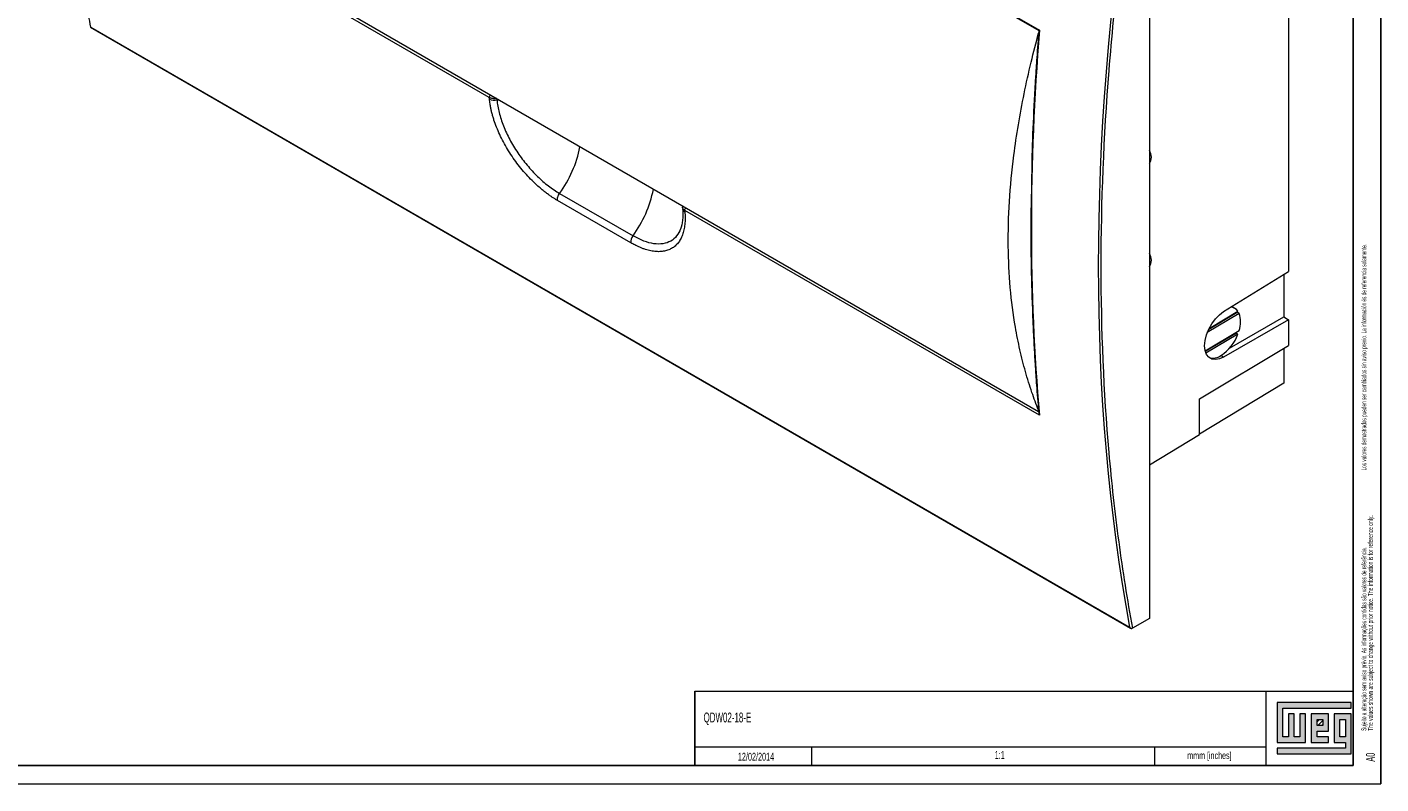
# Model space of a CAD drawing. Header units: millimetres. Extents: x 0 to 1189, y 0 to 841.
# Tile 4 of 6: x 824 to 1189, y 0 to 204. Entities that reach past the tile are written whole.
import ezdxf

# ---------------------------------------------------------------- set-up
doc = ezdxf.new("R2010")
doc.units = ezdxf.units.MM
doc.layers.add('FORMATO', color=7, linetype='Continuous')
doc.layers.add('LEGENDA', color=7, linetype='Continuous')
doc.styles.add('SLDTEXTSTYLE1', font='TXT', dxfattribs={"width": 0.605})
doc.styles.add('SLDTEXTSTYLE2', font='TXT', dxfattribs={"width": 0.569583})

# ---------------------------------------------------------------- blocks, each defined once
blk = doc.blocks.new('SW_NOTE_0')
at = {"color": 0, "linetype": 'Continuous', "lineweight": 0, "attachment_point": 1, "rotation": 90}
for s, insert, char_height, style in [('Sujeito a alteração sem aviso prévio. As informações contidas são valores de referência.                                                           Los valores demostrados pueden ser cambiados sin aviso previo. La información és de referencia solamente.', (-1.71, 0), 1.32292, 'SLDTEXTSTYLE2'), ('The values shown are subject to change without prior notice. The information is for reference only.', (0.06, 0), 1.3229, 'SLDTEXTSTYLE1')]:
    blk.add_mtext(s, dxfattribs=dict(at, insert=insert, char_height=char_height, style=style))

msp = doc.modelspace()

# ---------------------------------------------------------------- hatches: boundary and pattern name
at = {"linetype": 'Continuous'}
msp.add_hatch(color=7, dxfattribs=at).paths.add_polyline_path([(1160.99, 21.93), (1160.99, 11.15), (1168.69, 11.15), (1168.69, 18.85), (1167.15, 18.85), (1167.15, 12.69), (1165.61, 12.69), (1165.61, 18.85), (1164.07, 18.85), (1164.07, 12.69), (1162.53, 12.69), (1162.53, 20.39), (1181.01, 20.39), (1181.01, 21.93)], flags=0)
h = msp.add_hatch(color=7, dxfattribs=at)
h.paths.add_polyline_path([(1160.99, 8.07), (1181.01, 8.07), (1181.01, 18.85), (1176.39, 18.85), (1176.39, 11.15), (1179.47, 11.15), (1179.47, 9.61), (1160.99, 9.61)], flags=0)
h.paths.add_polyline_path([(1177.93, 17.31), (1179.47, 17.31), (1179.47, 12.69), (1177.93, 12.69)], flags=0)
h = msp.add_hatch(color=7, dxfattribs=at)
h.paths.add_polyline_path([(1174.85, 12.69), (1171.77, 12.69), (1171.77, 14.23), (1174.85, 14.23), (1174.85, 18.85), (1170.23, 18.85), (1170.23, 11.15), (1174.85, 11.15)], flags=0)
h.paths.add_polyline_path([(1173.31, 15.77), (1171.77, 15.77), (1171.77, 17.31), (1173.31, 17.31)], flags=0)
h = msp.add_hatch(dxfattribs=at)
h.set_pattern_fill('ANSI31', color=8, scale=0.25, style=0)
h.paths.add_polyline_path([(1173.31, 15.77), (1171.77, 15.77), (1171.77, 17.31), (1173.31, 17.31)], flags=0)

# ---------------------------------------------------------------- linework, layer by layer
at = {"color": 7, "linetype": 'Continuous', "lineweight": 15}
for p, q in [((852.98, 343.91), (1096.93, 203.08)), ((853.35, 343.49), (1096.76, 202.97)), ((1126.58, 249.55), (1126.58, 44.6)), ((948.61, 184.93), (852.98, 240.13)), ((1096.72, 100.23), (853.65, 240.56)), ((1164.05, 226.32), (1164.05, 138.04)), ((841.1, 203.86), (1121.51, 41.98)), ((841.2, 203.9), (1121.22, 42.25)), ((986.78, 145.77), (966.98, 157.2)), ((967.56, 159.08), (987.36, 147.65)), ((1000.71, 155.34), (1000.75, 154.88)), ((1096.93, 99.3), (1001.3, 154.51)), ((1146.59, 127.24), (1164.05, 138.04)), ((1162.78, 137.26), (1162.78, 125.81)), ((1149.61, 128.12), (1149.03, 128.44)), ((1150.79, 126.75), (1142.19, 121.61)), ((1142.58, 122.51), (1150.22, 127.07)), ((1142.69, 122.72), (1150.45, 127.36)), ((1164.05, 125.07), (1146.59, 114.99)), ((1148.22, 117.4), (1162.78, 125.81)), ((1150.79, 126.75), (1150.22, 127.07)), ((1162.78, 125.81), (1164.05, 125.07)), ((1164.05, 125.07), (1164.05, 118.09)), ((1141.62, 116.69), (1150.79, 122.18)), ((1141.65, 116.56), (1149.88, 121.48)), ((1150.45, 121.16), (1141.84, 116.01)), ((1150.45, 121.16), (1149.88, 121.48)), ((1140.09, 103.76), (1164.05, 118.09)), ((1162.78, 117.32), (1162.78, 107.96)), ((1146.59, 114.99), (1145.87, 115.39)), ((1162.78, 107.96), (1140.09, 94.2)), ((1140.09, 94.17), (1140.09, 103.76)), ((1126.58, 85.97), (1140.09, 94.17)), ((1126.58, 44.6), (1121.99, 41.95))]:
    msp.add_line(p, q, dxfattribs=at)
at = {"color": 8, "linetype": 'Continuous', "lineweight": 15}
msp.add_line((950.67, 184.27), (951.04, 184.33), dxfattribs=at)
at = {"color": 7, "linetype": 'Continuous', "lineweight": 0}
for p, q in [((1181.01, 21.93), (1160.99, 21.93)), ((1160.99, 21.93), (1160.99, 11.15)), ((1181.01, 20.39), (1181.01, 21.93)), ((1162.53, 20.39), (1181.01, 20.39)), ((1162.53, 12.69), (1162.53, 20.39)), ((1165.61, 18.85), (1164.07, 18.85)), ((1164.07, 18.85), (1164.07, 12.69)), ((1165.61, 12.69), (1165.61, 18.85)), ((1168.69, 18.85), (1167.15, 18.85)), ((1167.15, 18.85), (1167.15, 12.69)), ((1168.69, 11.15), (1168.69, 18.85)), ((1174.85, 18.85), (1170.23, 18.85)), ((1170.23, 18.85), (1170.23, 11.15)), ((1174.85, 14.23), (1174.85, 18.85)), ((1181.01, 18.85), (1176.39, 18.85)), ((1176.39, 18.85), (1176.39, 11.15)), ((1181.01, 8.07), (1181.01, 18.85)), ((1171.77, 17.31), (1173.31, 17.31)), ((1171.77, 15.77), (1171.77, 17.31)), ((1173.31, 15.77), (1171.77, 15.77)), ((1173.31, 17.31), (1173.31, 15.77)), ((1177.93, 12.69), (1177.93, 17.31)), ((1177.93, 17.31), (1179.47, 17.31)), ((1179.47, 17.31), (1179.47, 12.69)), ((1160.99, 11.15), (1168.69, 11.15)), ((1164.07, 12.69), (1162.53, 12.69)), ((1167.15, 12.69), (1165.61, 12.69)), ((1170.23, 11.15), (1174.85, 11.15)), ((1171.77, 14.23), (1174.85, 14.23)), ((1171.77, 12.69), (1171.77, 14.23)), ((1174.85, 12.69), (1171.77, 12.69)), ((1174.85, 11.15), (1174.85, 12.69)), ((1176.39, 11.15), (1179.47, 11.15)), ((1179.47, 12.69), (1177.93, 12.69)), ((1179.47, 11.15), (1179.47, 9.61)), ((1035.52, 10.02), (1035.52, 5)), ((1128, 10.03), (1128, 5)), ((1160.99, 9.61), (1160.99, 8.07)), ((1179.47, 9.61), (1160.99, 9.61)), ((1160.99, 8.07), (1181.01, 8.07))]:
    msp.add_line(p, q, dxfattribs=at)
at = {"color": 7, "linetype": 'Continuous', "lineweight": 15, "flags": 128}
for points in [[(1148.75, 128.58), (1149.03, 128.45), (1149.03, 128.44)], [(1146.59, 114.99), (1145.44, 114.48), (1144.36, 114.3), (1143.39, 114.46), (1142.58, 114.94), (1141.97, 115.73), (1141.6, 116.79), (1141.47, 118.06), (1141.6, 119.48), (1141.97, 120.99), (1142.58, 122.5), (1143.39, 123.95), (1144.36, 125.27), (1145.44, 126.38), (1146.59, 127.24)]]:
    msp.add_lwpolyline(points, dxfattribs=at)
at = {"color": 8, "linetype": 'Continuous', "lineweight": 15}
for centre, radius, start, end in [((949.37, 184.94), 0.762, 125.6314, 180.7564), ((941.19, 178.15), 32.54, 324.1283, 348.4205), ((1001.8, 155), 1.06, 186.7542, 243.9744)]:
    msp.add_arc(centre, radius, start, end, dxfattribs=at)
at = {"color": 7, "linetype": 'Continuous', "lineweight": 15}
for centre, radius, start, end in [((949.91, 186.97), 2.8, 243.4279, 285.7046), ((1123.98, 168.88), 3.14, 325.7162, 34.2838), ((960.99, 166.72), 32.54, 324.1283, 348.4205), ((989.62, 145.93), 2.85, 142.6392, 183.0417), ((1123.98, 141.12), 3.14, 325.7162, 34.2838), ((1148.39, 125.93), 2.51, 34.8017, 86.9249), ((1144.11, 124.46), 7.06, 341.116, 18.9005), ((1139.6, 125.09), 11.54, 302.8945, 340.0899), ((1143.69, 118.53), 3.81, 254.6339, 304.706)]:
    msp.add_arc(centre, radius, start, end, dxfattribs=at)
for points, knots in [([(833.32, 273.88), (833.44, 271.14), (833.79, 262.36), (834.82, 249.92), (836.21, 236.44), (837.31, 227.79), (838.14, 221.91), (838.6, 218.81), (839.02, 216.08), (839.45, 213.42), (839.93, 210.48), (840.49, 207.21), (840.91, 204.93), (841.1, 203.87)], [0, 0, 0, 0, 0.11205, 0.359398, 0.522644, 0.68588, 0.733764, 0.779758, 0.821938, 0.854033, 0.897482, 0.952292, 1, 1, 1, 1]), ([(1121.99, 246.9), (1121.29, 242.28), (1120.63, 237.67), (1119.4, 228.49), (1118.83, 223.91), (1117.24, 210.25), (1116.35, 201.2), (1114.21, 174.29), (1113.49, 156.72), (1113.49, 122.33), (1114.21, 105.59), (1116.35, 81.15), (1117.24, 73.13), (1118.83, 61.29), (1119.4, 57.38), (1120.63, 49.62), (1121.29, 45.77), (1121.99, 41.95)], [0, 0, 0, 0, 0.0625, 0.0625, 0.125, 0.125, 0.25, 0.25, 0.5, 0.5, 0.75, 0.75, 0.875, 0.875, 0.9375, 0.9375, 1, 1, 1, 1]), ([(841.1, 203.86), (841.11, 203.86), (841.13, 203.86), (841.18, 203.88), (841.2, 203.9)], [0, 0, 0, 0, 0.476765, 1, 1, 1, 1]), ([(1096.68, 100.7), (1096.08, 102.29), (1094.79, 105.64), (1093.12, 111.07), (1091.62, 116.93), (1090.14, 124.39), (1088.95, 133.61), (1088.39, 144.92), (1088.71, 156.85), (1089.76, 167.85), (1091.2, 177.58), (1092.76, 185.96), (1094.58, 194.2), (1096.02, 199.68), (1096.71, 202.3)], [0, 0, 0, 0, 0.059409, 0.12587, 0.192876, 0.25988, 0.370791, 0.481696, 0.595831, 0.709972, 0.783669, 0.857368, 0.931826, 1, 1, 1, 1]), ([(1096.93, 203.08), (1095.48, 184.99), (1094.76, 167.27), (1094.76, 132.6), (1095.48, 115.72), (1096.93, 99.3)], [0, 0, 0, 0, 0.5, 0.5, 1, 1, 1, 1]), ([(1096.76, 202.97), (1096.67, 201.78), (1096.48, 199.35), (1096.24, 195.97), (1096.04, 193.05), (1095.89, 190.66), (1095.76, 188.51), (1095.63, 186.36), (1095.34, 180.88), (1094.93, 172.3), (1094.83, 164.61), (1094.79, 160.86)], [0, 0, 0, 0, 0.083598, 0.17035, 0.237858, 0.289029, 0.339011, 0.389988, 0.441856, 0.727928, 1, 1, 1, 1]), ([(1096.93, 203.08), (1096.89, 203.06), (1096.81, 203.01), (1096.76, 202.98), (1096.76, 202.97), (1096.76, 202.97)], [0, 0, 0, 0, 0.461405, 0.887928, 1, 1, 1, 1]), ([(950.63, 184.67), (950.59, 184.66), (950.52, 184.64), (950.4, 184.63), (950.29, 184.62), (950.19, 184.61), (950.03, 184.6), (949.82, 184.6), (949.55, 184.63), (949.28, 184.67), (949.03, 184.74), (948.81, 184.82), (948.67, 184.89), (948.61, 184.93)], [0, 0, 0, 0, 0.056943, 0.110608, 0.160749, 0.207161, 0.249677, 0.378968, 0.49959, 0.628717, 0.755899, 0.879987, 1, 1, 1, 1]), ([(966.98, 157.2), (966.87, 157.27), (966.66, 157.39), (966.33, 157.59), (966, 157.79), (965.68, 158.01), (965.19, 158.33), (964.53, 158.79), (963.72, 159.4), (962.91, 160.05), (961.83, 160.95), (960.51, 162.17), (958.97, 163.75), (957.48, 165.45), (956.07, 167.23), (954.74, 169.08), (953.52, 171), (952.4, 172.95), (951.42, 174.92), (950.56, 176.9), (949.97, 178.54), (949.57, 179.83), (949.3, 180.79), (949.08, 181.73), (948.92, 182.55), (948.8, 183.27), (948.72, 183.87), (948.67, 184.27), (948.65, 184.46)], [0, 0, 0, 0, 0.012574, 0.02514, 0.037705, 0.050272, 0.062846, 0.094244, 0.125645, 0.157008, 0.188377, 0.250582, 0.312869, 0.375669, 0.438038, 0.500215, 0.562791, 0.625456, 0.687656, 0.749976, 0.81278, 0.843963, 0.875145, 0.906251, 0.937355, 0.958242, 0.979116, 1, 1, 1, 1]), ([(950.67, 184.27), (950.77, 183.17), (950.97, 182.04), (951.41, 180.28), (951.58, 179.69), (951.98, 178.49), (952.2, 177.87), (952.92, 176.05), (953.49, 174.84), (954.45, 173.02), (954.8, 172.42), (955.52, 171.22), (955.9, 170.63), (957.07, 168.89), (957.91, 167.78), (959.26, 166.17), (959.72, 165.64), (960.65, 164.63), (961.6, 163.66), (962.57, 162.77), (963.55, 161.91), (964.05, 161.5), (965.56, 160.34), (966.56, 159.66), (967.56, 159.08)], [0, 0, 0, 0, 0.125, 0.125, 0.1875, 0.1875, 0.25, 0.25, 0.375, 0.375, 0.4375, 0.4375, 0.5, 0.5, 0.625, 0.625, 0.6875, 0.6875, 0.75, 0.8125, 0.8125, 0.875, 0.875, 1, 1, 1, 1]), ([(1094.79, 160.86), (1094.71, 157.55), (1094.53, 149.74), (1094.7, 137.67), (1095.02, 127.01), (1095.41, 119.04), (1095.65, 114.84), (1095.84, 111.74), (1096, 109.39), (1096.22, 106.43), (1096.47, 103.15), (1096.67, 100.87), (1096.76, 99.77)], [0, 0, 0, 0, 0.157295, 0.371471, 0.585616, 0.679791, 0.766202, 0.795306, 0.834647, 0.884289, 0.944239, 1, 1, 1, 1]), ([(966.98, 157.2), (966.96, 157.33), (966.96, 157.48), (967, 157.79), (967.03, 157.96), (967.14, 158.3), (967.21, 158.47), (967.37, 158.79), (967.46, 158.94), (967.56, 159.08)], [0, 0, 0, 0, 0.25, 0.25, 0.5, 0.5, 0.75, 0.75, 1, 1, 1, 1]), ([(1001.34, 154.05), (1001.35, 153.93), (1001.37, 153.7), (1001.39, 153.35), (1001.4, 153.01), (1001.41, 152.67), (1001.41, 152.17), (1001.39, 151.52), (1001.33, 150.73), (1001.23, 149.98), (1001.05, 149.02), (1000.73, 147.92), (1000.2, 146.74), (999.53, 145.73), (998.72, 144.88), (997.78, 144.22), (996.72, 143.74), (995.55, 143.46), (994.27, 143.36), (992.91, 143.46), (991.7, 143.7), (990.7, 143.99), (989.94, 144.26), (989.17, 144.57), (988.47, 144.88), (987.85, 145.19), (987.32, 145.47), (986.96, 145.67), (986.78, 145.77)], [0, 0, 0, 0, 0.012568, 0.02513, 0.03769, 0.050253, 0.062824, 0.094197, 0.125573, 0.156962, 0.188352, 0.250588, 0.312843, 0.375615, 0.438045, 0.500224, 0.562743, 0.625456, 0.687674, 0.749973, 0.812774, 0.843967, 0.875153, 0.906257, 0.937358, 0.958243, 0.979116, 1, 1, 1, 1]), ([(1000.75, 154.88), (1000.79, 153.83), (1000.88, 151.74), (1000.4, 150.19), (1000.16, 149.43)], [0, 0, 0, 0, 0.503778, 1, 1, 1, 1]), ([(1000.76, 155.65), (1000.75, 155.63), (1000.71, 155.51), (1000.71, 155.4), (1000.72, 155.3)], [0, 0, 0, 0, 0.173329, 1, 1, 1, 1]), ([(1001.3, 154.51), (1001.3, 154.56), (1001.3, 154.65), (1001.34, 154.78), (1001.39, 154.88), (1001.45, 154.97), (1001.52, 155.06), (1001.59, 155.11), (1001.62, 155.14)], [0, 0, 0, 0, 0.250991, 0.387398, 0.527122, 0.666841, 0.803249, 1, 1, 1, 1]), ([(1096.76, 99.77), (1096.76, 99.76), (1096.76, 99.68), (1096.81, 99.51), (1096.89, 99.37), (1096.93, 99.3)], [0, 0, 0, 0, 0.06956, 0.533831, 1, 1, 1, 1]), ([(1121.22, 42.25), (1121.23, 42.24), (1121.25, 42.21), (1121.3, 42.15), (1121.38, 42.07), (1121.5, 41.98), (1121.62, 41.92), (1121.72, 41.9), (1121.82, 41.89), (1121.88, 41.91), (1121.91, 41.92)], [0, 0, 0, 0, 0.058071, 0.125083, 0.249413, 0.499087, 0.633261, 0.749541, 0.880998, 1, 1, 1, 1]), ([(1121.99, 41.95), (1121.97, 41.95), (1121.96, 41.94), (1121.95, 41.93), (1121.94, 41.93), (1121.93, 41.92), (1121.91, 41.92)], [0, 0, 0, 0, 0.00004779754, 0.00004779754, 0.00004779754, 0.00009600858, 0.00009600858, 0.00009600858, 0.00009600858])]:
    msp.add_open_spline(points, degree=3, knots=knots, dxfattribs=at)
for points in [[(1121.22, 246.54), (1109.98, 171.95), (1109.98, 103.86), (1121.22, 42.25)], [(948.65, 184.46), (948.64, 184.62), (948.62, 184.77), (948.61, 184.93)], [(950.63, 184.67), (950.64, 184.54), (950.65, 184.4), (950.67, 184.27)], [(1001.3, 154.51), (1001.31, 154.36), (1001.33, 154.2), (1001.34, 154.05)]]:
    msp.add_open_spline(points, degree=3, dxfattribs=at)
at = {"color": 8, "linetype": 'Continuous', "lineweight": 15}
for points, knots in [([(1001.3, 154.51), (1001.18, 154.59), (1000.94, 154.75), (1000.76, 155.06), (1000.69, 155.29), (1000.72, 155.4), (1000.73, 155.41)], [0, 0, 0, 0, 0.323583, 0.646689, 0.969435, 1, 1, 1, 1]), ([(1000.19, 149.56), (999.87, 148.88), (999.21, 147.48), (997.58, 146.14), (995.51, 145.42), (993.05, 145.44), (990.31, 146.12), (988.34, 147.14), (987.36, 147.65)], [0, 0, 0, 0, 0.160358, 0.328102, 0.496604, 0.664055, 0.832287, 1, 1, 1, 1])]:
    msp.add_open_spline(points, degree=3, knots=knots, dxfattribs=at)
at = {"layer": 'FORMATO'}
for p, q in [((1189, 0), (1189, 841)), ((1181.52, 5), (1181.52, 831)), ((1004, 25), (1004, 5)), ((1181.52, 5), (22.52, 5))]:
    msp.add_line(p, q, dxfattribs=at)
at = {"layer": 'FORMATO', "lineweight": 0}
for p, q in [((1004, 25), (1181.52, 25)), ((1158, 25), (1158, 5)), ((1004, 10.02), (1035.52, 10.02)), ((1035.52, 10.02), (1158, 10.03)), ((0, 0), (1189, 0))]:
    msp.add_line(p, q, dxfattribs=at)

# ---------------------------------------------------------------- block references
at = {"color": 7, "linetype": 'Continuous', "lineweight": 0}
msp.add_blockref('SW_NOTE_0', (1185.45, 14.3), dxfattribs=at)

# ---------------------------------------------------------------- texts
at = {"layer": 'FORMATO', "insert": (1136.78, 8.62), "char_height": 1.9, "attachment_point": 1, "style": 'SLDTEXTSTYLE1'}
msp.add_mtext('mmm [inches]', dxfattribs=at)
at = {"layer": 'LEGENDA', "style": 'SLDTEXTSTYLE1'}
for s, insert, char_height, attachment_point in [('QDW02-18-E', (1006.39, 19.22), 2.646, 1), ('12/02/2014', (1020.52, 8.38), 2.117, 2), ('1:1', (1086.23, 8.85), 2.117, 2)]:
    msp.add_mtext(s, dxfattribs=dict(at, insert=insert, char_height=char_height, attachment_point=attachment_point))
at = {"layer": 'LEGENDA', "insert": (1184.98, 5.98), "char_height": 2.381, "attachment_point": 1, "rotation": 90, "style": 'SLDTEXTSTYLE1'}
msp.add_mtext('A0', dxfattribs=at)

doc.saveas('drawing.dxf')
